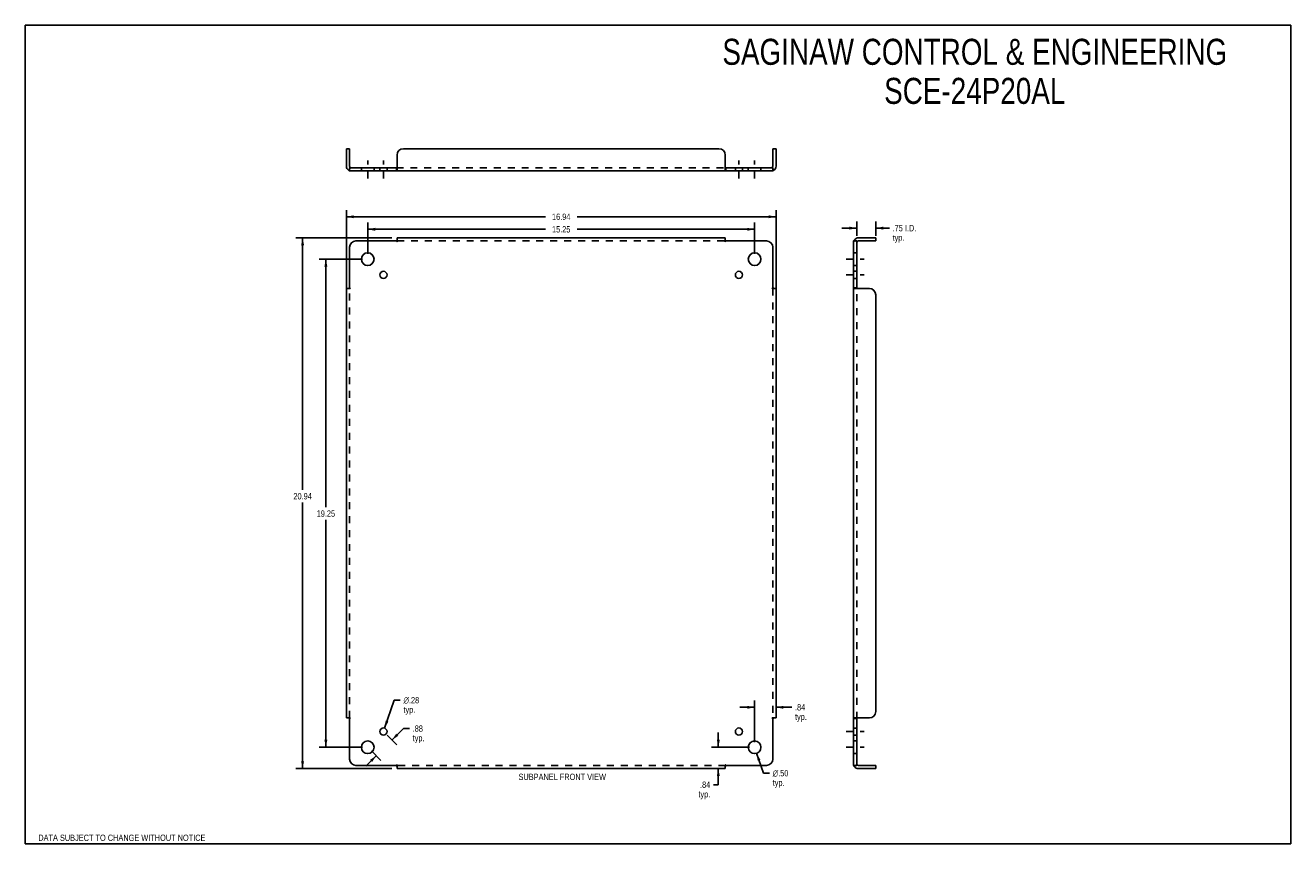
# Model space of a CAD drawing. Header units: inches. Extents: x 0 to 49.9, y 0 to 32.3.
import ezdxf

# ---------------------------------------------------------------- set-up
doc = ezdxf.new("R2010")
doc.units = ezdxf.units.IN
doc.header["$LTSCALE"] = 2.743629
doc.header["$MEASUREMENT"] = 0
doc.linetypes.add('DASHED', pattern=[0.2, 0.1, -0.1])
doc.linetypes.add('HIDDEN', pattern=[0.2, 0.1, -0.1])
doc.layers.get('0').update_dxf_attribs({"linetype": 'CONTINUOUS'})
for name, color, linetype in [('02___PRT_ALL_AXES', 7, 'CONTINUOUS'), ('DEFAULT_2', 8, 'HIDDEN'), ('DIM', 7, 'CONTINUOUS')]:
    doc.layers.add(name, color=color, linetype=linetype)
doc.styles.get("Standard").update_dxf_attribs({"font": 'txt', "width": 0.8})
doc.styles.add('TEXTSTYLE_1', font='gdt', dxfattribs={"width": 0.8})
doc.dimstyles.new('DIMSTYLE_1', dxfattribs={"dimtxt": 0.249421, "dimasz": 0.293436, "dimexe": 0.09, "dimexo": 0.07, "dimgap": 0.0425, "dimtad": 0, "dimtih": 1, "dimtoh": 1, "dimzin": 4, "dimdsep": 46, "dimtxsty": 'Standard', "dimblk": '_FILLED', "dimblk1": '_FILLED', "dimblk2": '_FILLED', "dimcen": 0.09, "dimadec": 0, "dimazin": 0, "dimtfac": 1, "dimtofl": 0, "dimtmove": 0, "dimatfit": 3, "dimldrblk": '_FILLED', "dimfxl": 0, "dimtolj": 1, "dimtzin": 4, "dimarcsym": 0})
doc.dimstyles.new('DIMSTYLE_2', dxfattribs={"dimtxt": 0.249421, "dimasz": 0.293436, "dimexe": 0.09, "dimexo": 0.07, "dimgap": 0.09, "dimtad": 0, "dimtih": 1, "dimtoh": 1, "dimzin": 4, "dimdsep": 46, "dimtxsty": 'Standard', "dimblk": '_FILLED', "dimblk1": '_FILLED', "dimblk2": '_FILLED', "dimcen": 0.09, "dimadec": 0, "dimazin": 0, "dimtfac": 1, "dimtofl": 0, "dimtmove": 0, "dimatfit": 3, "dimldrblk": '_FILLED', "dimfxl": 0, "dimtolj": 1, "dimtzin": 4, "dimarcsym": 0})

# ---------------------------------------------------------------- blocks, each defined once
blk = doc.blocks.new('_FILLED')
at = {"color": 0, "linetype": 'ByBlock'}
blk.add_solid([(0, 0), (-1, 0.2), (-1, -0.2)], dxfattribs=at)
blk = doc.blocks.new('*D1')
at = {"layer": 'DIM', "color": 2, "linetype": 'Continuous'}
for p, q in [((13.501, 23.259), (13.501, 24.496)), ((28.751, 23.259), (28.751, 24.496)), ((13.501, 24.232), (20.502, 24.232)), ((28.751, 24.232), (21.749, 24.232))]:
    blk.add_line(p, q, dxfattribs=at)
at = {"layer": 'DIM', "color": 2, "linetype": 'Continuous', "xscale": 0.2934362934, "yscale": 0.2934362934, "zscale": 0.2934362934, "rotation": 180}
blk.add_blockref('_FILLED', (13.501, 24.232), dxfattribs=at)
at = {"layer": 'DIM', "color": 2, "linetype": 'Continuous', "xscale": 0.2934362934, "yscale": 0.2934362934, "zscale": 0.2934362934}
blk.add_blockref('_FILLED', (28.751, 24.232), dxfattribs=at)
at = {"layer": 'DIM', "color": 2, "linetype": 'Continuous', "insert": (21.126, 24.356), "char_height": 0.2494, "width": 0.99768, "attachment_point": 2, "line_spacing_factor": 0.9}
blk.add_mtext('15.25', dxfattribs=at)
blk = doc.blocks.new('*D2')
at = {"layer": 'DIM', "color": 2, "linetype": 'Continuous'}
for p, q in [((12.657, 21.853), (12.657, 24.991)), ((29.595, 21.853), (29.595, 24.991)), ((12.657, 24.727), (20.502, 24.727)), ((29.595, 24.727), (21.749, 24.727))]:
    blk.add_line(p, q, dxfattribs=at)
at = {"layer": 'DIM', "color": 2, "linetype": 'Continuous', "xscale": 0.2934362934, "yscale": 0.2934362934, "zscale": 0.2934362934, "rotation": 180}
blk.add_blockref('_FILLED', (12.657, 24.727), dxfattribs=at)
at = {"layer": 'DIM', "color": 2, "linetype": 'Continuous', "xscale": 0.2934362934, "yscale": 0.2934362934, "zscale": 0.2934362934}
blk.add_blockref('_FILLED', (29.595, 24.727), dxfattribs=at)
at = {"layer": 'DIM', "color": 2, "linetype": 'Continuous', "insert": (21.126, 24.852), "char_height": 0.2494, "width": 0.99768, "attachment_point": 2, "line_spacing_factor": 0.9}
blk.add_mtext('16.94', dxfattribs=at)
blk = doc.blocks.new('*D3')
at = {"layer": 'DIM', "color": 2, "linetype": 'Continuous'}
for p, q in [((13.295, 23.054), (11.585, 23.054)), ((11.849, 23.054), (11.849, 13.269)), ((11.849, 3.804), (11.849, 12.77)), ((13.295, 3.804), (11.585, 3.804))]:
    blk.add_line(p, q, dxfattribs=at)
at = {"layer": 'DIM', "color": 2, "linetype": 'Continuous', "xscale": 0.2934362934, "yscale": 0.2934362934, "zscale": 0.2934362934}
for p, rotation in [((11.849, 23.054), 90), ((11.849, 3.804), 270)]:
    blk.add_blockref('_FILLED', p, dxfattribs=dict(at, rotation=rotation))
at = {"layer": 'DIM', "color": 2, "linetype": 'Continuous', "insert": (11.849, 13.145), "char_height": 0.2494, "width": 0.99768, "attachment_point": 2, "line_spacing_factor": 0.9}
blk.add_mtext('19.25', dxfattribs=at)
blk = doc.blocks.new('*D4')
at = {"layer": 'DIM', "color": 2, "linetype": 'Continuous'}
for p, q in [((14.452, 23.898), (10.667, 23.898)), ((10.931, 23.898), (10.931, 13.953)), ((10.931, 2.96), (10.931, 13.454)), ((14.452, 2.96), (10.667, 2.96))]:
    blk.add_line(p, q, dxfattribs=at)
at = {"layer": 'DIM', "color": 2, "linetype": 'Continuous', "xscale": 0.2934362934, "yscale": 0.2934362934, "zscale": 0.2934362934}
for p, rotation in [((10.931, 23.898), 90), ((10.931, 2.96), 270)]:
    blk.add_blockref('_FILLED', p, dxfattribs=dict(at, rotation=rotation))
at = {"layer": 'DIM', "color": 2, "linetype": 'Continuous', "insert": (10.931, 13.828), "char_height": 0.2494, "width": 0.99768, "attachment_point": 2, "line_spacing_factor": 0.9}
blk.add_mtext('20.94', dxfattribs=at)
blk = doc.blocks.new('*D5')
at = {"layer": 'DIM', "color": 2, "linetype": 'Continuous'}
for p, q in [((14.165, 4.556), (14.541, 5.661)), ((14.541, 5.661), (14.783, 5.661))]:
    blk.add_line(p, q, dxfattribs=at)
at = {"layer": 'DIM', "color": 2, "linetype": 'Continuous', "xscale": 0.2934362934, "yscale": 0.2934362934, "zscale": 0.2934362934, "rotation": 251.2132165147}
blk.add_blockref('_FILLED', (14.165, 4.556), dxfattribs=at)
at = {"layer": 'DIM', "color": 2, "linetype": 'Continuous', "insert": (14.908, 5.786), "char_height": 0.24942, "width": 0.93117, "attachment_point": 1, "line_spacing_factor": 0.9, "style": 'TEXTSTYLE_1'}
blk.add_mtext('{\\Fgdt;n}\\Ftxt;.28\\Ptyp.', dxfattribs=at)
blk = doc.blocks.new('*D6')
at = {"layer": 'DIM', "color": 2, "linetype": 'Continuous'}
for p, q in [((14.454, 4.088), (14.905, 4.54)), ((14.905, 4.54), (15.147, 4.54)), ((14.265, 4.277), (14.64, 3.902)), ((13.646, 3.659), (14.022, 3.283)), ((13.835, 3.47), (13.42, 3.055))]:
    blk.add_line(p, q, dxfattribs=at)
at = {"layer": 'DIM', "color": 2, "linetype": 'Continuous', "xscale": 0.2934362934, "yscale": 0.2934362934, "zscale": 0.2934362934}
for p, rotation in [((14.454, 4.088), 225), ((13.835, 3.47), 45)]:
    blk.add_blockref('_FILLED', p, dxfattribs=dict(at, rotation=rotation))
at = {"layer": 'DIM', "color": 2, "linetype": 'Continuous', "insert": (15.271, 4.664), "char_height": 0.2494, "width": 0.79815, "attachment_point": 1, "line_spacing_factor": 0.9}
blk.add_mtext('.88\\Ptyp.', dxfattribs=at)
blk = doc.blocks.new('*D7')
at = {"layer": 'DIM', "color": 2, "linetype": 'Continuous'}
for p, q in [((28.831, 3.567), (29.097, 2.78)), ((29.097, 2.78), (29.339, 2.78))]:
    blk.add_line(p, q, dxfattribs=at)
at = {"layer": 'DIM', "color": 2, "linetype": 'Continuous', "xscale": 0.2934362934, "yscale": 0.2934362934, "zscale": 0.2934362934, "rotation": 108.6979159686}
blk.add_blockref('_FILLED', (28.831, 3.567), dxfattribs=at)
at = {"layer": 'DIM', "color": 2, "linetype": 'Continuous', "insert": (29.464, 2.905), "char_height": 0.24942, "width": 0.93117, "attachment_point": 1, "line_spacing_factor": 0.9, "style": 'TEXTSTYLE_1'}
blk.add_mtext('{\\Fgdt;n}\\Ftxt;.50\\Ptyp.', dxfattribs=at)
blk = doc.blocks.new('*D8')
at = {"layer": 'DIM', "color": 2, "linetype": 'Continuous'}
for p, q in [((27.32, 3.804), (27.32, 4.391)), ((28.545, 3.804), (27.056, 3.804)), ((27.32, 2.96), (27.32, 2.326)), ((27.32, 2.326), (27.126, 2.326))]:
    blk.add_line(p, q, dxfattribs=at)
at = {"layer": 'DIM', "color": 2, "linetype": 'Continuous', "xscale": 0.2934362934, "yscale": 0.2934362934, "zscale": 0.2934362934}
for p, rotation in [((27.32, 3.804), 270), ((27.32, 2.96), 90)]:
    blk.add_blockref('_FILLED', p, dxfattribs=dict(at, rotation=rotation))
at = {"layer": 'DIM', "color": 2, "linetype": 'Continuous', "insert": (27.002, 2.451), "char_height": 0.2494, "width": 0.79815, "attachment_point": 3, "line_spacing_factor": 0.9}
blk.add_mtext('.84\\Ptyp.', dxfattribs=at)
blk = doc.blocks.new('*D9')
at = {"layer": 'DIM', "color": 2, "linetype": 'Continuous'}
for p, q in [((28.751, 4.009), (28.751, 5.643)), ((28.751, 5.379), (28.164, 5.379)), ((29.595, 5.379), (30.218, 5.379))]:
    blk.add_line(p, q, dxfattribs=at)
at = {"layer": 'DIM', "color": 2, "linetype": 'Continuous', "xscale": 0.2934362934, "yscale": 0.2934362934, "zscale": 0.2934362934}
blk.add_blockref('_FILLED', (28.751, 5.379), dxfattribs=at)
at = {"layer": 'DIM', "color": 2, "linetype": 'Continuous', "xscale": 0.2934362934, "yscale": 0.2934362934, "zscale": 0.2934362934, "rotation": 180}
blk.add_blockref('_FILLED', (29.595, 5.379), dxfattribs=at)
at = {"layer": 'DIM', "color": 2, "linetype": 'Continuous', "insert": (30.343, 5.504), "char_height": 0.2494, "width": 0.79815, "attachment_point": 1, "line_spacing_factor": 0.9}
blk.add_mtext('.84\\Ptyp.', dxfattribs=at)
blk = doc.blocks.new('*D10')
at = {"layer": 'DIM', "color": 2, "linetype": 'Continuous'}
for p, q in [((32.779, 23.978), (32.779, 24.542)), ((33.529, 23.978), (33.529, 24.542)), ((32.779, 24.278), (32.192, 24.278)), ((33.529, 24.278), (34.066, 24.278))]:
    blk.add_line(p, q, dxfattribs=at)
at = {"layer": 'DIM', "color": 2, "linetype": 'Continuous', "xscale": 0.2934362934, "yscale": 0.2934362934, "zscale": 0.2934362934}
blk.add_blockref('_FILLED', (32.779, 24.278), dxfattribs=at)
at = {"layer": 'DIM', "color": 2, "linetype": 'Continuous', "xscale": 0.2934362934, "yscale": 0.2934362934, "zscale": 0.2934362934, "rotation": 180}
blk.add_blockref('_FILLED', (33.529, 24.278), dxfattribs=at)
at = {"layer": 'DIM', "color": 2, "linetype": 'Continuous', "insert": (34.19, 24.403), "char_height": 0.2494, "width": 1.59629, "attachment_point": 1, "line_spacing_factor": 0.9}
blk.add_mtext('.75 I.D.\\Ptyp.', dxfattribs=at)

msp = doc.modelspace()

# ---------------------------------------------------------------- linework, layer by layer
at = {"color": 7, "linetype": 'Continuous'}
for p, q in [((0, 0), (0, 32.278)), ((0, 32.278), (49.884, 32.278)), ((49.884, 0), (49.884, 32.278)), ((12.782, 27.408), (12.657, 27.408)), ((12.782, 26.72), (12.782, 27.408)), ((29.47, 27.408), (29.595, 27.408)), ((29.47, 26.72), (29.47, 27.408)), ((12.746, 26.56), (12.776, 26.609)), ((12.782, 26.658), (12.782, 26.533)), ((12.782, 26.658), (14.63, 26.658)), ((14.63, 26.658), (14.63, 26.533)), ((14.634, 26.658), (14.63, 26.658)), ((27.618, 26.658), (27.621, 26.658)), ((27.621, 26.658), (29.47, 26.658)), ((27.621, 26.658), (27.621, 26.533)), ((29.47, 26.658), (29.47, 26.533)), ((29.505, 26.56), (29.476, 26.608)), ((32.779, 23.773), (32.654, 23.773)), ((32.681, 23.808), (32.73, 23.779)), ((32.779, 21.924), (32.779, 23.773)), ((32.841, 23.773), (33.529, 23.773)), ((33.529, 23.773), (33.529, 23.898)), ((32.779, 21.924), (32.654, 21.924)), ((32.779, 21.921), (32.779, 21.924)), ((32.779, 4.933), (32.654, 4.933)), ((32.779, 4.937), (32.779, 4.933)), ((32.779, 3.085), (32.779, 4.933)), ((32.779, 3.085), (32.654, 3.085)), ((32.681, 3.049), (32.729, 3.078)), ((32.841, 3.085), (33.529, 3.085)), ((33.529, 3.085), (33.529, 2.96)), ((0, 0), (49.884, 0))]:
    msp.add_line(p, q, dxfattribs=at)
at = {"color": 3, "linetype": 'Continuous'}
for p, q in [((12.657, 26.72), (12.657, 27.408)), ((14.657, 27.158), (14.657, 26.56)), ((27.345, 27.408), (14.907, 27.408)), ((27.595, 26.56), (27.595, 27.158)), ((29.595, 27.408), (29.595, 26.72)), ((14.63, 26.533), (12.782, 26.533)), ((14.641, 26.533), (27.61, 26.533)), ((29.47, 26.533), (27.621, 26.533)), ((12.782, 23.523), (12.782, 21.924)), ((14.63, 23.773), (13.032, 23.773)), ((14.634, 23.777), (14.63, 23.773)), ((14.646, 23.794), (14.634, 23.777)), ((14.657, 23.898), (14.657, 23.808)), ((14.657, 23.898), (27.595, 23.898)), ((27.595, 23.898), (27.595, 23.808)), ((27.618, 23.777), (27.621, 23.773)), ((29.22, 23.773), (27.621, 23.773)), ((29.47, 21.924), (29.47, 23.523)), ((32.654, 21.924), (32.654, 23.773)), ((32.841, 23.898), (33.529, 23.898)), ((12.657, 4.96), (12.657, 21.898)), ((12.657, 21.898), (12.746, 21.898)), ((12.777, 21.921), (12.782, 21.924)), ((29.474, 21.921), (29.47, 21.924)), ((29.491, 21.908), (29.474, 21.921)), ((29.595, 21.898), (29.505, 21.898)), ((29.595, 21.898), (29.595, 4.96)), ((32.654, 4.945), (32.654, 21.913)), ((33.279, 21.898), (32.681, 21.898)), ((33.529, 5.21), (33.529, 21.648)), ((12.657, 4.96), (12.746, 4.96)), ((12.761, 4.95), (12.777, 4.937)), ((12.777, 4.937), (12.782, 4.933)), ((12.782, 4.933), (12.782, 3.335)), ((29.474, 4.937), (29.47, 4.933)), ((29.47, 3.335), (29.47, 4.933)), ((29.595, 4.96), (29.505, 4.96)), ((32.654, 3.085), (32.654, 4.933)), ((32.681, 4.96), (33.279, 4.96)), ((13.032, 3.085), (14.63, 3.085)), ((14.634, 3.081), (14.63, 3.085)), ((14.657, 2.96), (14.657, 3.049)), ((27.595, 2.96), (27.595, 3.049)), ((27.605, 3.064), (27.618, 3.081)), ((27.618, 3.081), (27.621, 3.085)), ((27.621, 3.085), (29.22, 3.085)), ((27.595, 2.96), (14.657, 2.96)), ((33.529, 2.96), (32.841, 2.96))]:
    msp.add_line(p, q, dxfattribs=at)
for points in [[(12.746, 26.56), (12.752, 26.556), (12.756, 26.552), (12.761, 26.547), (12.765, 26.542), (12.769, 26.538), (12.773, 26.535), (12.777, 26.533), (12.782, 26.533)], [(14.657, 26.56), (14.653, 26.556), (14.65, 26.552), (14.646, 26.547), (14.643, 26.542), (14.64, 26.538), (14.637, 26.535), (14.634, 26.533), (14.63, 26.533)], [(27.595, 26.56), (27.598, 26.556), (27.602, 26.552), (27.605, 26.547), (27.608, 26.542), (27.611, 26.538), (27.614, 26.535), (27.618, 26.533), (27.621, 26.533)], [(29.505, 26.56), (29.5, 26.556), (29.495, 26.552), (29.491, 26.547), (29.487, 26.542), (29.483, 26.538), (29.478, 26.535), (29.474, 26.533), (29.47, 26.533)], [(14.657, 23.808), (14.653, 23.803), (14.65, 23.798), (14.646, 23.794)], [(27.595, 23.808), (27.598, 23.803), (27.602, 23.798), (27.605, 23.794), (27.618, 23.777)], [(32.681, 23.808), (32.677, 23.803), (32.672, 23.798), (32.668, 23.794), (32.663, 23.79), (32.659, 23.786), (32.656, 23.781), (32.654, 23.777), (32.654, 23.773)], [(12.746, 21.898), (12.752, 21.901), (12.756, 21.905), (12.761, 21.908), (12.777, 21.921)], [(29.505, 21.898), (29.5, 21.901), (29.495, 21.905), (29.491, 21.908)], [(32.681, 21.898), (32.677, 21.901), (32.672, 21.905), (32.668, 21.908), (32.663, 21.911), (32.659, 21.914), (32.656, 21.918), (32.654, 21.921), (32.654, 21.924)], [(12.746, 4.96), (12.752, 4.956), (12.756, 4.953), (12.761, 4.95)], [(29.505, 4.96), (29.5, 4.956), (29.495, 4.953), (29.491, 4.95), (29.474, 4.937)], [(32.681, 4.96), (32.677, 4.956), (32.672, 4.953), (32.668, 4.95), (32.663, 4.946), (32.659, 4.943), (32.656, 4.94), (32.654, 4.937), (32.654, 4.933)], [(14.657, 3.049), (14.653, 3.055), (14.65, 3.06), (14.646, 3.064), (14.634, 3.081)], [(27.595, 3.049), (27.598, 3.055), (27.602, 3.06), (27.605, 3.064)], [(32.681, 3.049), (32.677, 3.055), (32.672, 3.06), (32.668, 3.064), (32.663, 3.068), (32.659, 3.072), (32.656, 3.076), (32.654, 3.081), (32.654, 3.085)]]:
    msp.add_lwpolyline(points, dxfattribs=at)
at = {"color": 7, "linetype": 'Continuous'}
for points in [[(12.812, 26.667), (12.809, 26.668), (12.806, 26.667), (12.803, 26.666), (12.799, 26.664), (12.795, 26.662), (12.791, 26.66), (12.786, 26.658), (12.785, 26.658)], [(14.657, 26.667), (14.653, 26.668), (14.65, 26.667), (14.647, 26.666), (14.644, 26.664), (14.641, 26.662), (14.637, 26.66), (14.634, 26.658)], [(27.595, 26.667), (27.598, 26.668), (27.602, 26.667), (27.605, 26.666), (27.608, 26.664), (27.611, 26.662), (27.614, 26.66), (27.618, 26.658)], [(29.44, 26.667), (29.442, 26.668), (29.446, 26.667), (29.449, 26.666), (29.453, 26.664), (29.457, 26.662), (29.461, 26.66), (29.465, 26.658), (29.466, 26.658)], [(32.788, 23.743), (32.789, 23.746), (32.788, 23.749), (32.787, 23.752), (32.785, 23.756), (32.783, 23.76), (32.781, 23.764), (32.779, 23.768), (32.779, 23.769)], [(32.788, 21.898), (32.789, 21.901), (32.788, 21.905), (32.787, 21.908), (32.785, 21.911), (32.783, 21.914), (32.781, 21.917), (32.779, 21.921)], [(32.788, 4.96), (32.789, 4.956), (32.788, 4.953), (32.787, 4.95), (32.785, 4.947), (32.783, 4.944), (32.781, 4.94), (32.779, 4.937)], [(32.788, 3.115), (32.789, 3.112), (32.788, 3.109), (32.787, 3.106), (32.785, 3.102), (32.783, 3.098), (32.781, 3.094), (32.779, 3.089), (32.779, 3.089)]]:
    msp.add_lwpolyline(points, dxfattribs=at)
at = {"color": 3, "linetype": 'Continuous'}
for centre, radius, start, end in [((14.907, 27.158), 0.25, 90, 180), ((27.345, 27.158), 0.25, 0, 90), ((12.845, 26.72), 0.188, 180, 238.3989), ((29.407, 26.72), 0.188, 301.6011, 360), ((13.032, 23.523), 0.25, 90, 180), ((29.22, 23.523), 0.25, 0, 90), ((32.841, 23.71), 0.188, 90, 148.3989), ((33.279, 21.648), 0.25, 0, 90), ((33.279, 5.21), 0.25, 270, 360), ((13.032, 3.335), 0.25, 180, 270), ((29.22, 3.335), 0.25, 270, 360), ((32.841, 3.148), 0.188, 211.6011, 270)]:
    msp.add_arc(centre, radius, start, end, dxfattribs=at)
at = {"color": 7, "linetype": 'Continuous'}
for centre, start, end in [((12.845, 26.72), 180, 238.3989), ((29.407, 26.72), 301.6011, 360), ((32.841, 23.71), 90, 148.3989), ((32.841, 3.148), 211.6011, 270)]:
    msp.add_arc(centre, 0.0625, start, end, dxfattribs=at)
at = {"layer": '02___PRT_ALL_AXES', "color": 2, "linetype": 'DASHED'}
for p, q in [((13.501, 26.239), (13.501, 26.951)), ((14.119, 26.239), (14.119, 26.951)), ((28.132, 26.239), (28.132, 26.951)), ((28.751, 26.239), (28.751, 26.951)), ((32.36, 23.054), (33.072, 23.054)), ((32.36, 22.435), (33.072, 22.435)), ((32.36, 4.423), (33.072, 4.423)), ((32.36, 3.804), (33.072, 3.804))]:
    msp.add_line(p, q, dxfattribs=at)
at = {"layer": '02___PRT_ALL_AXES', "color": 8, "linetype": 'HIDDEN'}
for p, q in [((13.251, 26.658), (13.251, 26.533)), ((13.251, 26.658), (13.751, 26.658)), ((13.251, 26.533), (13.751, 26.533)), ((13.751, 26.658), (13.751, 26.533)), ((13.979, 26.658), (13.979, 26.533)), ((13.979, 26.658), (14.26, 26.658)), ((13.979, 26.533), (14.26, 26.533)), ((14.26, 26.658), (14.26, 26.533)), ((27.992, 26.658), (28.273, 26.658)), ((27.992, 26.658), (27.992, 26.533)), ((27.992, 26.533), (28.273, 26.533)), ((28.273, 26.658), (28.273, 26.533)), ((28.501, 26.658), (29.001, 26.658)), ((28.501, 26.658), (28.501, 26.533)), ((28.501, 26.533), (29.001, 26.533)), ((29.001, 26.658), (29.001, 26.533)), ((32.654, 23.304), (32.654, 22.804)), ((32.779, 23.304), (32.654, 23.304)), ((32.779, 23.304), (32.779, 22.804)), ((32.779, 22.804), (32.654, 22.804)), ((32.654, 22.576), (32.654, 22.295)), ((32.779, 22.576), (32.654, 22.576)), ((32.779, 22.576), (32.779, 22.295)), ((32.779, 22.295), (32.654, 22.295)), ((32.779, 4.563), (32.654, 4.563)), ((32.654, 4.563), (32.654, 4.282)), ((32.779, 4.563), (32.779, 4.282)), ((32.779, 4.282), (32.654, 4.282)), ((32.779, 4.054), (32.654, 4.054)), ((32.654, 4.054), (32.654, 3.554)), ((32.779, 4.054), (32.779, 3.554)), ((32.779, 3.554), (32.654, 3.554))]:
    msp.add_line(p, q, dxfattribs=at)
at = {"layer": '02___PRT_ALL_AXES', "color": 3, "linetype": 'Continuous'}
for centre, radius in [((13.501, 23.054), 0.25), ((28.751, 23.054), 0.25), ((14.119, 22.435), 0.141), ((28.132, 22.435), 0.141), ((14.119, 4.423), 0.141), ((28.132, 4.423), 0.141), ((13.501, 3.804), 0.25), ((28.751, 3.804), 0.25)]:
    msp.add_circle(centre, radius, dxfattribs=at)
at = {"layer": 'DEFAULT_2', "color": 8, "linetype": 'HIDDEN'}
for p, q in [((12.776, 26.609), (12.812, 26.667)), ((12.785, 26.658), (12.782, 26.658)), ((12.782, 26.603), (12.782, 26.603)), ((14.63, 26.658), (27.621, 26.658)), ((14.63, 26.533), (14.641, 26.533)), ((27.621, 26.533), (27.61, 26.533)), ((29.476, 26.608), (29.44, 26.667)), ((29.466, 26.658), (29.47, 26.658)), ((14.657, 23.808), (14.657, 23.743)), ((14.657, 23.773), (27.595, 23.773)), ((27.595, 23.808), (27.595, 23.743)), ((32.724, 23.773), (32.724, 23.773)), ((32.73, 23.779), (32.788, 23.743)), ((32.779, 23.769), (32.779, 23.773)), ((12.746, 21.898), (12.812, 21.898)), ((12.782, 4.96), (12.782, 21.898)), ((29.505, 21.898), (29.44, 21.898)), ((29.47, 21.898), (29.47, 4.96)), ((32.654, 21.924), (32.654, 21.913)), ((32.779, 4.933), (32.779, 21.924)), ((12.746, 4.96), (12.812, 4.96)), ((29.505, 4.96), (29.44, 4.96)), ((32.654, 4.933), (32.654, 4.945)), ((14.657, 3.049), (14.657, 3.115)), ((27.595, 3.085), (14.657, 3.085)), ((27.595, 3.049), (27.595, 3.115)), ((32.729, 3.078), (32.788, 3.115)), ((32.779, 3.089), (32.779, 3.085))]:
    msp.add_line(p, q, dxfattribs=at)
for points in [[(12.782, 26.603), (12.782, 26.604), (12.782, 26.606), (12.783, 26.607), (12.783, 26.609), (12.783, 26.61), (12.783, 26.612), (12.784, 26.614), (12.784, 26.615), (12.785, 26.617), (12.785, 26.619), (12.786, 26.621), (12.786, 26.622), (12.787, 26.624), (12.787, 26.626), (12.788, 26.627), (12.789, 26.629), (12.789, 26.63), (12.79, 26.631), (12.79, 26.631)], [(12.782, 26.605), (12.782, 26.604), (12.782, 26.603)], [(12.79, 26.631), (12.79, 26.631), (12.79, 26.631), (12.789, 26.631), (12.789, 26.63), (12.788, 26.629)], [(29.463, 26.629), (29.463, 26.63), (29.462, 26.631), (29.462, 26.631)], [(29.462, 26.631), (29.462, 26.631), (29.462, 26.631), (29.462, 26.63), (29.463, 26.629), (29.463, 26.628), (29.464, 26.626), (29.464, 26.625), (29.465, 26.623), (29.466, 26.621), (29.466, 26.619), (29.467, 26.618), (29.467, 26.616), (29.468, 26.614), (29.468, 26.612), (29.468, 26.61), (29.469, 26.608), (29.469, 26.607), (29.469, 26.605), (29.469, 26.604), (29.47, 26.604)], [(29.47, 26.604), (29.47, 26.603), (29.47, 26.603), (29.47, 26.604), (29.47, 26.605)], [(14.657, 23.743), (14.653, 23.746), (14.65, 23.749), (14.647, 23.752), (14.644, 23.756), (14.641, 23.76), (14.637, 23.764), (14.634, 23.768), (14.63, 23.773)], [(27.595, 23.743), (27.598, 23.746), (27.602, 23.749), (27.605, 23.752), (27.608, 23.756), (27.611, 23.76), (27.614, 23.764), (27.618, 23.768), (27.621, 23.773)], [(32.726, 23.773), (32.725, 23.773), (32.724, 23.773)], [(32.724, 23.773), (32.725, 23.773), (32.727, 23.772), (32.728, 23.772), (32.73, 23.772), (32.731, 23.772), (32.733, 23.771), (32.735, 23.771), (32.736, 23.77), (32.738, 23.77), (32.74, 23.769), (32.742, 23.769), (32.743, 23.768), (32.745, 23.768), (32.747, 23.767), (32.748, 23.767), (32.75, 23.766), (32.751, 23.766), (32.752, 23.765), (32.752, 23.765)], [(32.752, 23.765), (32.752, 23.765), (32.752, 23.765), (32.752, 23.765), (32.75, 23.766), (32.75, 23.766)], [(12.812, 21.898), (12.809, 21.901), (12.806, 21.905), (12.803, 21.908), (12.799, 21.911), (12.795, 21.914), (12.791, 21.917), (12.786, 21.921), (12.782, 21.924)], [(29.44, 21.898), (29.442, 21.901), (29.446, 21.905), (29.449, 21.908), (29.453, 21.911), (29.457, 21.914), (29.461, 21.917), (29.465, 21.921), (29.47, 21.924)], [(12.812, 4.96), (12.809, 4.956), (12.806, 4.953), (12.803, 4.95), (12.799, 4.947), (12.795, 4.944), (12.791, 4.94), (12.786, 4.937), (12.782, 4.933)], [(29.44, 4.96), (29.442, 4.956), (29.446, 4.953), (29.449, 4.95), (29.453, 4.947), (29.457, 4.944), (29.461, 4.94), (29.465, 4.937), (29.47, 4.933)], [(14.657, 3.115), (14.653, 3.112), (14.65, 3.109), (14.647, 3.106), (14.644, 3.102), (14.641, 3.098), (14.637, 3.094), (14.634, 3.089), (14.63, 3.085)], [(27.595, 3.115), (27.598, 3.112), (27.602, 3.109), (27.605, 3.106), (27.608, 3.102), (27.611, 3.098), (27.614, 3.094), (27.618, 3.089), (27.621, 3.085)], [(32.752, 3.093), (32.752, 3.093), (32.752, 3.093), (32.751, 3.092), (32.75, 3.092), (32.749, 3.091), (32.747, 3.091), (32.746, 3.09), (32.744, 3.09), (32.742, 3.089), (32.74, 3.088), (32.738, 3.088), (32.737, 3.087), (32.735, 3.087), (32.733, 3.087), (32.731, 3.086), (32.729, 3.086), (32.728, 3.086), (32.726, 3.085), (32.725, 3.085), (32.724, 3.085)], [(32.724, 3.085), (32.724, 3.085), (32.724, 3.085), (32.725, 3.085), (32.726, 3.085)], [(32.75, 3.092), (32.751, 3.092), (32.752, 3.093), (32.752, 3.093)]]:
    msp.add_lwpolyline(points, dxfattribs=at)
for centre, radius, start, end in [((12.845, 26.72), 0.188, 238.3989, 270), ((12.845, 26.72), 0.0625, 238.3989, 270), ((29.407, 26.72), 0.0625, 270, 301.6011), ((29.407, 26.72), 0.188, 270, 301.6011), ((32.841, 23.71), 0.188, 148.3989, 180), ((32.841, 23.71), 0.0625, 148.3989, 180), ((32.841, 3.148), 0.188, 180, 211.6011), ((32.841, 3.148), 0.0625, 180, 211.6011)]:
    msp.add_arc(centre, radius, start, end, dxfattribs=at)

# ---------------------------------------------------------------- texts
at = {"layer": 'DIM', "color": 2, "linetype": 'Continuous', "attachment_point": 2, "line_spacing_factor": 0.9}
for s, insert, char_height, width in [('SAGINAW CONTROL & ENGINEERING\\PSCE-24P20AL', (37.43, 31.746), 1.02703, 23.82703), ('SUBPANEL FRONT VIEW', (21.168, 2.76), 0.24942, 3.7912), ('DATA SUBJECT TO CHANGE WITHOUT NOTICE', (3.807, 0.359), 0.24942, 7.38286)]:
    msp.add_mtext(s, dxfattribs=dict(at, insert=insert, char_height=char_height, width=width))

# ---------------------------------------------------------------- dimensions: what is measured, and where the dimension line sits
at = {"layer": 'DIM', "color": 2, "linetype": 'Continuous'}
dim = msp.add_linear_dim(base=(29.595, 24.727), p1=(12.657, 21.783), p2=(29.595, 21.783), dimstyle='DIMSTYLE_1', dxfattribs=at)
dim.commit()
dim.dimension.update_dxf_attribs({"geometry": '*D2', "text_midpoint": (21.126, 24.727), "dimtype": 160})
for base, p1, p2, angle, picture, middle in [((13.501, 24.232), (28.751, 23.189), (13.501, 23.189), 180, '*D1', (21.126, 24.232)), ((10.931, 23.898), (14.522, 2.96), (14.522, 23.898), 90, '*D4', (10.931, 13.704)), ((11.849, 3.804), (13.365, 23.054), (13.365, 3.804), 270, '*D3', (11.849, 13.02))]:
    dim = msp.add_linear_dim(base=base, p1=p1, p2=p2, angle=angle, dimstyle='DIMSTYLE_1', dxfattribs=at)
    dim.commit()
    dim.dimension.update_dxf_attribs({"geometry": picture, "text_midpoint": middle, "dimtype": 160})
dim = msp.add_linear_dim(base=(33.529, 24.278), p1=(32.779, 23.908), p2=(33.529, 23.908), text='<> I.D.\\Ptyp.', dimstyle='DIMSTYLE_1', dxfattribs=at)
dim.commit()
dim.dimension.update_dxf_attribs({"geometry": '*D10', "text_midpoint": (34.988, 24.091), "dimtype": 160})
for p1, p2, picture, middle in [((14.165, 4.556), (14.074, 4.29), '*D5', (15.373, 5.474)), ((28.831, 3.567), (28.671, 4.041), '*D7', (29.93, 2.593))]:
    dim = msp.add_diameter_dim_2p(p1=p1, p2=p2, text='<>\\Ptyp.', dimstyle='DIMSTYLE_2', dxfattribs=at)
    dim.commit()
    dim.dimension.update_dxf_attribs({"geometry": picture, "text_midpoint": middle, "dimtype": 163})
for base, p1, p2, angle, picture, middle in [((28.751, 5.379), (29.595, 5.21), (28.751, 3.939), 180, '*D9', (30.742, 5.192)), ((13.835, 3.47), (14.215, 4.327), (13.597, 3.708), 225, '*D6', (15.671, 4.352)), ((27.32, 3.804), (27.345, 2.96), (28.615, 3.804), 90, '*D8', (26.602, 2.139))]:
    dim = msp.add_linear_dim(base=base, p1=p1, p2=p2, angle=angle, text='<>\\Ptyp.', dimstyle='DIMSTYLE_1', dxfattribs=at)
    dim.commit()
    dim.dimension.update_dxf_attribs({"geometry": picture, "text_midpoint": middle, "dimtype": 160})

doc.saveas('drawing.dxf')
